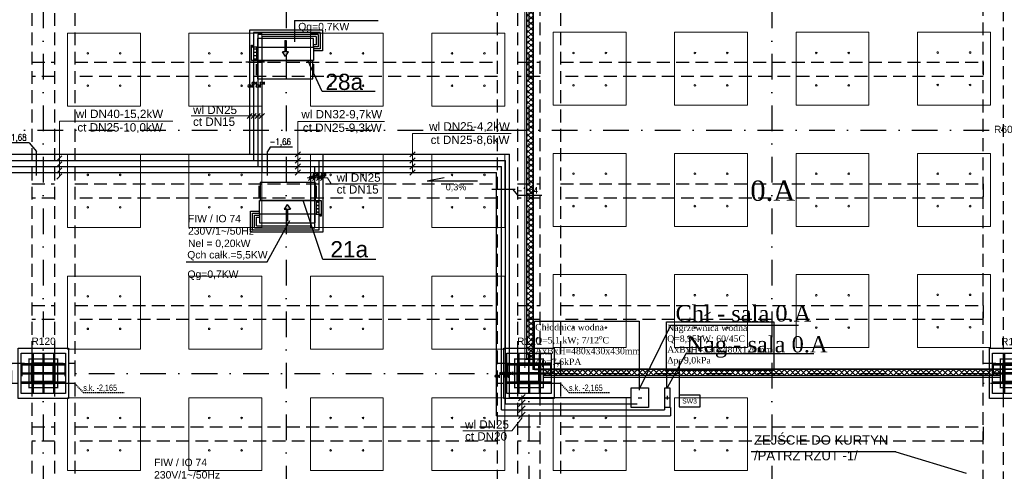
# Model space of a CAD drawing. Header units: centimetres. Extents: x -10729 to 23827, y -4437 to 19798.
# Tile 47 of 95: x 11002 to 13434, y 7158 to 8273. Entities that reach past the tile are written whole.
import ezdxf

# ---------------------------------------------------------------- set-up
doc = ezdxf.new("R2010")
doc.units = ezdxf.units.CM
for name, pattern in [('Kondygnacja  -0_5$0$HIDDEN', [9.525, 6.35, -3.175]), ('Kondygnacja  -0_5$0$HIDDEN2', [4.7625, 3.175, -1.5875]), ('Osie rzutów$0$DASHDOT2', [12.7, 6.35, -3.175, 0, -3.175])]:
    doc.linetypes.add(name, pattern=pattern)
for name, color, linetype in [('bgde_AJ_opis', 7, 'Continuous'), ('bgde_dodatki powykonawcze', 7, 'Continuous'), ('bgde_schem_opis', 2, 'Continuous'), ('bgde_w_opis', 2, 'Continuous'), ('KJP_KK_OPISY MOCY klimakonwektorów', 7, 'Continuous'), ('KJP_KURTYNY ZASILANIE', 250, '05_kurtyna_zas'), ('Kondygnacja  -0_5$0$ARCH_GK', 8, 'Continuous'), ('Kondygnacja  -0_5$0$ARCH_INFO_ODPORNOŚĆ OGNIOWA', 8, 'Continuous'), ('Kondygnacja  -0_5$0$ARCH_INFO_OPISY_PRZEGRODY', 8, 'Continuous'), ('Kondygnacja  -0_5$0$ARCH_KONSTR_POWYŻEJ RZUTU', 8, 'Kondygnacja  -0_5$0$HIDDEN'), ('Kondygnacja  -0_5$0$ARCH_KONSTR_POWYŻEJ RZUTU_IST', 8, 'Kondygnacja  -0_5$0$HIDDEN2'), ('Kondygnacja  -0_5$0$ARCH_KONSTRUKCJA_NIEWIDOCZNA', 8, 'Continuous'), ('Kondygnacja  -0_5$0$ARCH_OKŁADZINA', 8, 'Continuous'), ('Kondygnacja  -0_5$0$ARCH_SŁUPY', 8, 'Continuous'), ('Kondygnacja -1$0$ARCH_GK', 8, 'Continuous'), ('Kondygnacja -1$0$ARCH_MUROWANE', 8, 'Continuous'), ('Kondygnacja -1$0$ARCH_SZKŁO', 8, 'Continuous'), ('Osie rzutów$0$ARCH_INFO_OSIE_IST', 8, 'Osie rzutów$0$DASHDOT2'), ('Osie rzutów$0$ARCH_INFO_OSIE_OPISY_IST', 8, 'Continuous')]:
    doc.layers.add(name, color=color, linetype=linetype)
for name, color, linetype, lineweight in [('bgde_opis ct 1', 7, 'Continuous', 20), ('bgde_rzędne wl ct', 7, 'Continuous', 25), ('bgde_urządzenia', 250, 'Continuous', 30), ('KJP_CT_kk_powrót', 250, '04_CT_KOMF_POW', 25), ('KJP_CT_kk_zasil', 250, '04_CT_KOMF_ZAS', 25), ('KJP_WL_kk zasil', 250, '04_WL_KOMF_ZAS', 25), ('KJP_WL_kk_powr', 250, '04_WL_KOMF_POW', 25), ('Kondygnacja  -0_5$0$ARCH_WIDOK', 8, 'Continuous', 13), ('SU Lampy kwadratowe  -05$0$ARCH_SUFITY_PODWIESZANE', 8, 'Continuous', 9)]:
    doc.layers.add(name, color=color, linetype=linetype, lineweight=lineweight)
doc.styles.add('Arial', font='arial.ttf')
doc.styles.add('Kondygnacja  -0_5$0$Arial', font='arial.ttf')
doc.styles.add('Kondygnacja  -0_5$0$BIKTS', font='bikromsw.shx', dxfattribs={"width": 0.8})
doc.styles.add('st rom', font='Romans.shx', dxfattribs={"width": 0.8})
doc.linetypes.add('04_CT_KOMF_POW', pattern='A,100,-15,["CTKp",Standard,S=10,R=0,X=-10,Y=-5],-35', length=150)
doc.linetypes.add('04_CT_KOMF_ZAS', pattern='A,100,-15,["CTKz",Standard,S=10,R=0,X=-10,Y=-5],-35', length=150)
doc.linetypes.add('04_WL_KOMF_POW', pattern='A,100,-15,["WLKp",Standard,S=10,R=0,X=-10,Y=-5],-35', length=150)
doc.linetypes.add('04_WL_KOMF_ZAS', pattern='A,100,-15,["WLKz",Standard,S=10,R=0,X=-10,Y=-5],-35', length=150)
doc.linetypes.add('05_kurtyna_zas', pattern='A,50,-15,["KPz",Standard,S=10,R=0,X=-10,Y=-7.5],-35', length=100)
pattern_1 = [(45, (-1133.3117, -3177.9858), (-0.6735192, 0.6735192), [])]

# ---------------------------------------------------------------- blocks, each defined once
blk = doc.blocks.new('Osie rzutów')
at = {"layer": 'Osie rzutów$0$ARCH_INFO_OSIE_IST', "ltscale": 10}
for p, q in [((11060, 12510), (11060, 4623.26)), ((11660, 12510), (11660, 4623.26)), ((12260, 12510), (12260, 4623.26)), ((12860, 12510), (12860, 4623.26)), ((4436.24, 8000), (15156.54, 8000)), ((11060, 7370), (11060, 7430)), ((12260, 7370), (12260, 7430)), ((4436.04, 7400), (15156.54, 7400)), ((11090, 7400), (11030, 7400)), ((12290, 7400), (12230, 7400)), ((13490, 7400), (13430, 7400))]:
    blk.add_line(p, q, dxfattribs=at)
blk = doc.blocks.new('SU Lampy kwadratowe  -05$0$moduł sufitu')
at = {"layer": 'SU Lampy kwadratowe  -05$0$ARCH_SUFITY_PODWIESZANE'}
for points in [[(60, -60), (240, -60), (240, -240), (60, -240)], [(360, -60), (540, -60), (540, -240), (360, -240)], [(60, -360), (240, -360), (240, -540), (60, -540)], [(360, -360), (540, -360), (540, -540), (360, -540)]]:
    blk.add_lwpolyline(points, close=True, dxfattribs=at)
for centre in [(110, -110), (190, -110), (410, -110), (490, -110), (110, -190), (190, -190), (410, -190), (490, -190), (110, -410), (190, -410), (410, -410), (490, -410), (110, -490), (190, -490), (410, -490), (490, -490)]:
    blk.add_circle(centre, 2, dxfattribs=at)
blk = doc.blocks.new('SU Lampy kwadratowe  -05')
at = {"layer": 'SU Lampy kwadratowe  -05$0$ARCH_SUFITY_PODWIESZANE'}
for points in [[(12320, 8241.9), (12500, 8241.9), (12500, 8061.9), (12320, 8061.9)], [(12620, 8241.9), (12800, 8241.9), (12800, 8061.9), (12620, 8061.9)], [(12920, 8241.9), (13100, 8241.9), (13100, 8061.9), (12920, 8061.9)], [(13220, 8241.9), (13400, 8241.9), (13400, 8061.9), (13220, 8061.9)], [(12320, 7942.9), (12500, 7942.9), (12500, 7762.9), (12320, 7762.9)], [(12620, 7942.9), (12800, 7942.9), (12800, 7762.9), (12620, 7762.9)], [(12920, 7942.9), (13100, 7942.9), (13100, 7762.9), (12920, 7762.9)], [(13220, 7942.9), (13400, 7942.9), (13400, 7762.9), (13220, 7762.9)], [(12320, 7643.9), (12500, 7643.9), (12500, 7463.9), (12320, 7463.9)], [(12620, 7643.9), (12800, 7643.9), (12800, 7463.9), (12620, 7463.9)], [(12920, 7643.9), (13100, 7643.9), (13100, 7463.9), (12920, 7463.9)], [(13220, 7643.9), (13400, 7643.9), (13400, 7463.9), (13220, 7463.9)], [(11120, 7340), (11300, 7340), (11300, 7160), (11120, 7160)], [(11420, 7340), (11600, 7340), (11600, 7160), (11420, 7160)]]:
    blk.add_lwpolyline(points, close=True, dxfattribs=at)
for centre in [(12370, 8190.9), (12450, 8190.9), (12670, 8190.9), (12750, 8190.9), (12970, 8190.9), (13050, 8190.9), (13270, 8191.9), (13350, 8191.9), (12370, 8110.9), (12450, 8110.9), (12670, 8110.9), (12750, 8110.9), (12970, 8110.9), (13050, 8110.9), (13270, 8111.9), (13350, 8111.9), (12370, 7892.9), (12450, 7892.9), (12670, 7892.9), (12750, 7892.9), (12970, 7892.9), (13050, 7892.9), (13270, 7892.9), (13350, 7892.9), (12370, 7812.9), (12450, 7812.9), (12670, 7812.9), (12750, 7812.9), (12970, 7812.9), (13050, 7812.9), (13270, 7812.9), (13350, 7812.9), (12370, 7592.9), (12450, 7592.9), (12670, 7592.9), (12750, 7592.9), (12970, 7592.9), (13050, 7592.9), (13270, 7593.9), (13350, 7593.9), (12370, 7512.9), (12450, 7512.9), (12670, 7512.9), (12750, 7512.9), (12970, 7512.9), (13050, 7512.9), (13270, 7513.9), (13350, 7513.9), (11170, 7290), (11250, 7290), (11470, 7290), (11550, 7290), (11170, 7210), (11250, 7210), (11470, 7210), (11550, 7210)]:
    blk.add_circle(centre, 2, dxfattribs=at)
for p in [(11060, 8600), (11660, 8600), (11060, 8000), (11660, 8000), (11660, 7400), (12260, 7400)]:
    blk.add_blockref('SU Lampy kwadratowe  -05$0$moduł sufitu', p, dxfattribs=at)
blk = doc.blocks.new('Kondygnacja  -0_5$0$słup_kwadrat')
at = {"layer": 'Kondygnacja  -0_5$0$ARCH_SŁUPY', "lineweight": 40}
h = blk.add_hatch(dxfattribs=at)
h.set_pattern_fill('ANSI31', color=256, scale=0.3, style=0)
h.set_pattern_definition(pattern_1)
h.paths.add_polyline_path([(36, 34), (39, 34), (39, 84), (36, 84)])
h = blk.add_hatch(dxfattribs=at)
h.set_pattern_fill('ANSI31', color=256, scale=0.3, style=0)
h.set_pattern_definition(pattern_1)
h.paths.add_polyline_path([(89, 80), (89, 83), (39, 83), (39, 80)])
h = blk.add_hatch(dxfattribs=at)
h.set_pattern_fill('ANSI31', color=256, scale=0.3, style=0)
h.set_pattern_definition(pattern_1)
h.paths.add_polyline_path([(89, 34), (92, 34), (92, 84), (89, 84)])
h = blk.add_hatch(dxfattribs=at)
h.set_pattern_fill('ANSI31', color=256, scale=0.3, style=0)
h.set_pattern_definition(pattern_1)
h.paths.add_polyline_path([(89, 57.5), (89, 60.5), (39, 60.5), (39, 57.5)])
h = blk.add_hatch(dxfattribs=at)
h.set_pattern_fill('ANSI31', color=256, scale=0.3, style=0)
h.set_pattern_definition(pattern_1)
h.paths.add_polyline_path([(89, 35), (89, 38), (39, 38), (39, 35)])
at = {"layer": 'Kondygnacja  -0_5$0$ARCH_KONSTRUKCJA_NIEWIDOCZNA'}
blk.add_lwpolyline([(119, 109), (119, 9), (9, 9), (9, 109)], close=True, dxfattribs=at)
for points in [[(36, 109), (36, 84)], [(39, 109), (39, 84)], [(62.5, 109), (62.5, 83)], [(65.5, 109), (65.5, 83)], [(89, 109), (89, 84)], [(92, 109), (92, 84)], [(9, 83), (36, 83)], [(9, 80), (36, 80)], [(92, 83), (119, 83)], [(92, 80), (119, 80)], [(9, 60.5), (36, 60.5)], [(9, 57.5), (36, 57.5)], [(92, 60.5), (119, 60.5)], [(92, 57.5), (119, 57.5)], [(9, 38), (36, 38)], [(9, 35), (36, 35)], [(36, 34), (36, 9)], [(39, 34), (39, 9)], [(62.5, 35), (62.5, 9)], [(65.5, 35), (65.5, 9)], [(89, 34), (89, 9)], [(92, 38), (119, 38)], [(92, 35), (119, 35)], [(92, 34), (92, 9)]]:
    blk.add_lwpolyline(points, dxfattribs=at)
at = {"layer": 'Kondygnacja  -0_5$0$ARCH_OKŁADZINA'}
blk.add_lwpolyline([(2, 121), (126, 121), (126, -3), (2, -3)], close=True, dxfattribs=at)
at = {"layer": 'Kondygnacja  -0_5$0$ARCH_SŁUPY', "lineweight": 40}
for p, q in [((39, 60.5), (89, 60.5)), ((89, 57.5), (39, 57.5))]:
    blk.add_line(p, q, dxfattribs=at)
at = {"layer": 'Kondygnacja  -0_5$0$ARCH_SŁUPY', "lineweight": 50, "const_width": 3}
blk.add_lwpolyline([(28.5, 94.5), (99.5, 94.5), (99.5, 23.5), (28.5, 23.5)], close=True, dxfattribs=at)
at = {"layer": 'Kondygnacja  -0_5$0$ARCH_SŁUPY', "lineweight": 40}
for points in [[(36, 84), (39, 84), (39, 34), (36, 34)], [(89, 84), (92, 84), (92, 34), (89, 34)]]:
    blk.add_lwpolyline(points, close=True, dxfattribs=at)
for points in [[(89, 83), (39, 83)], [(39, 80), (89, 80)], [(89, 38), (39, 38)], [(39, 35), (89, 35)]]:
    blk.add_lwpolyline(points, dxfattribs=at)
blk = doc.blocks.new('Kondygnacja  -0_5$0$konstrukcja istniejąca -0.5')
at = {"layer": 'Kondygnacja  -0_5$0$ARCH_KONSTR_POWYŻEJ RZUTU_IST', "ltscale": 10}
for p, q in [((13382, 7425), (13432, 7425)), ((13382, 7375), (13382, 7425)), ((13432, 7375), (13382, 7375))]:
    blk.add_line(p, q, dxfattribs=at)
for points in [[(13432, 9825), (13432, 4975), (13382, 4975)], [(11032, 8575), (11032, 7425)], [(11088, 8575), (11088, 7425)], [(11138, 8575), (11138, 7425)], [(12182, 7425), (12182, 8575)], [(12232, 8575), (12232, 7425)], [(12288, 7425), (12288, 8575)], [(12338, 8575), (12338, 7425)], [(13382, 7425), (13382, 8575)], [(11032, 8167.9), (11088, 8167.9)], [(11138, 8167.9), (12182, 8167.9)], [(12232, 8167.9), (12288, 8167.9)], [(12338, 8167.9), (13382, 8167.9), (13382, 8132.9), (12338, 8132.9)], [(11088, 8132.9), (11032, 8132.9)], [(12182, 8132.9), (11138, 8132.9)], [(12288, 8132.9), (12232, 8132.9)], [(11138, 7375), (10982, 7375), (10982, 7425), (11138, 7425), (11138, 7375)], [(12338, 7375), (12182, 7375), (12182, 7425), (12338, 7425), (12338, 7375)], [(13407, 7425), (13407, 7375)], [(11032, 7375), (11032, 6225)], [(11088, 7375), (11088, 6225)], [(11138, 7375), (11138, 6225)], [(12182, 6225), (12182, 7375)], [(12232, 7375), (12232, 6225)], [(12288, 6225), (12288, 7375)], [(12338, 7375), (12338, 6225)], [(13382, 6225), (13382, 7375)], [(11032, 7267.9), (11088, 7267.9)], [(11138, 7267.9), (12182, 7267.9)], [(12232, 7267.9), (12288, 7267.9)], [(12338, 7267.9), (13382, 7267.9), (13382, 7232.9), (12338, 7232.9)], [(11088, 7232.9), (11032, 7232.9)], [(12182, 7232.9), (11138, 7232.9)], [(12288, 7232.9), (12232, 7232.9)]]:
    blk.add_lwpolyline(points, dxfattribs=at)
at = {"layer": 'Kondygnacja  -0_5$0$ARCH_KONSTR_POWYŻEJ RZUTU_IST', "ltscale": 10, "elevation": 0}
for points in [[(11032, 7867.9), (11088, 7867.9)], [(11138, 7867.9), (12182, 7867.9)], [(12232, 7867.9), (12288, 7867.9)], [(12338, 7867.9), (13382, 7867.9), (13382, 7832.9), (12338, 7832.9)], [(11088, 7832.9), (11032, 7832.9)], [(12182, 7832.9), (11138, 7832.9)], [(12288, 7832.9), (12232, 7832.9)], [(11032, 7567.9), (11088, 7567.9)], [(11138, 7567.9), (12182, 7567.9)], [(12232, 7567.9), (12288, 7567.9)], [(12338, 7567.9), (13382, 7567.9), (13382, 7532.9), (12338, 7532.9)], [(11088, 7532.9), (11032, 7532.9)], [(12182, 7532.9), (11138, 7532.9)], [(12288, 7532.9), (12232, 7532.9)], [(11007, 7425), (11007, 7375)], [(11113, 7425), (11113, 7375)], [(12207, 7425), (12207, 7375)], [(12313, 7425), (12313, 7375)]]:
    blk.add_lwpolyline(points, dxfattribs=at)
at = {"layer": 'Kondygnacja  -0_5$0$ARCH_KONSTR_POWYŻEJ RZUTU_IST'}
for points in [[(11138, 7375), (11158.7, 7352.5), (11259.8, 7352.5)], [(12338, 7375), (12358.7, 7352.5), (12459.8, 7352.5)]]:
    blk.add_lwpolyline(points, dxfattribs=at)
at = {"layer": 'Kondygnacja  -0_5$0$ARCH_KONSTR_POWYŻEJ RZUTU_IST', "style": 'Kondygnacja  -0_5$0$BIKTS', "width": 0.7}
for p in [(11158.7, 7356.5), (12358.7, 7356.5)]:
    blk.add_text('s.k. -2,165', height=16, dxfattribs=at).set_placement(p)

msp = doc.modelspace()

# ---------------------------------------------------------------- hatches: boundary and pattern name
at = {"layer": 'bgde_urządzenia'}
h = msp.add_hatch(color=256, dxfattribs=at)
h.paths.add_polyline_path([(11656.893, 8205.067), (11659.893, 8205.067), (11659.893, 8193.401), (11666.083, 8193.401), (11658.393, 8181.974), (11650.703, 8193.401), (11656.893, 8193.401)])
h.paths.add_polyline_path([(11656.893, 8221.735), (11659.893, 8221.735), (11659.893, 8205.067), (11656.893, 8205.067)])
h = msp.add_hatch(color=256, dxfattribs=at)
h.paths.add_polyline_path([(11664.358, 7793.417), (11661.358, 7793.417), (11661.358, 7805.083), (11655.168, 7805.083), (11662.858, 7816.511), (11670.548, 7805.083), (11664.358, 7805.083)])
h.paths.add_polyline_path([(11664.358, 7776.75), (11661.358, 7776.75), (11661.358, 7793.417), (11664.358, 7793.417)])
at = {"layer": 'Kondygnacja  -0_5$0$ARCH_GK', "linetype": 'Continuous', "lineweight": -3}
h = msp.add_hatch(dxfattribs=at)
h.set_pattern_fill('ANSI37', color=256, scale=3, angle=-360, style=0)
h.paths.add_polyline_path([(13424.5, 7395), (13424.5, 7410), (12508.5, 7410), (12501, 7406.25), (12501, 7395)], flags=0)
h.paths.add_polyline_path([(12501, 7395), (12501, 7406.25), (12493.5, 7410), (12295.5, 7410), (12295.5, 7395)], flags=0)
at = {"layer": 'Kondygnacja -1$0$ARCH_MUROWANE', "linetype": 'Continuous', "lineweight": -3}
h = msp.add_hatch(dxfattribs=at)
h.set_pattern_fill('ANSI37', color=256, scale=3, style=0)
h.paths.add_polyline_path([(12270, 7435.5), (12255, 7435.5), (12255, 8564.5), (12270, 8564.5)])
h = msp.add_hatch(dxfattribs=at)
h.set_pattern_fill('ANSI37', color=256, scale=3, style=0)
h.paths.add_polyline_path([(12255, 7690), (12255, 7435.5), (12270, 7435.5), (12270, 7690)])

# ---------------------------------------------------------------- linework, layer by layer
at = {"layer": 'bgde_AJ_opis'}
for p, q in [((12532.45, 7408.356), (12532.45, 7358.863)), ((12599.738, 7406.735), (12599.738, 7364))]:
    msp.add_line(p, q, dxfattribs=at)
for points in [[(12273.381, 7529.003), (12532.45, 7529.003), (12532.45, 7408.356), (12273.381, 7408.356)], [(12599.738, 7527.382), (12864.829, 7527.382), (12864.829, 7406.735), (12599.738, 7406.735)]]:
    msp.add_lwpolyline(points, close=True, dxfattribs=at)
at = {"layer": 'bgde_dodatki powykonawcze'}
for p, q in [((11573.383, 8109.319), (11576.815, 8109.319)), ((11576.815, 8105.66), (11576.815, 8112.978)), ((11583.375, 8116.309), (11586.807, 8116.309)), ((11586.807, 8112.65), (11586.807, 8119.968)), ((11593.383, 8109.342), (11596.815, 8109.342)), ((11596.815, 8105.683), (11596.815, 8113.001)), ((11603.375, 8116.332), (11606.807, 8116.332)), ((11606.807, 8112.673), (11606.807, 8119.991)), ((11724.943, 7883.849), (11728.375, 7883.849)), ((11728.375, 7880.19), (11728.375, 7887.508)), ((11734.936, 7890.84), (11738.367, 7890.84)), ((11738.367, 7887.181), (11738.367, 7894.499)), ((11744.943, 7883.872), (11748.375, 7883.872)), ((11748.375, 7880.213), (11748.375, 7887.531)), ((11754.935, 7890.862), (11758.367, 7890.862)), ((11758.367, 7887.203), (11758.367, 7894.521)), ((12186.933, 7389.328), (12186.933, 7396.646)), ((12195.601, 7399.977), (12199.033, 7399.977)), ((12199.033, 7396.318), (12199.033, 7403.636)), ((12209.041, 7389.351), (12209.041, 7396.669)), ((12215.601, 7400), (12219.033, 7400)), ((12219.033, 7396.341), (12219.033, 7403.659)), ((12183.501, 7392.987), (12186.933, 7392.987)), ((12205.609, 7393.01), (12209.041, 7393.01))]:
    msp.add_line(p, q, dxfattribs=at)
for centre in [(11569.783, 8109.319), (11579.775, 8116.309), (11589.783, 8109.342), (11599.775, 8116.332), (11721.343, 7883.849), (11731.336, 7890.84), (11741.343, 7883.872), (11751.335, 7890.862), (12179.901, 7392.987), (12192.001, 7399.977), (12202.009, 7393.01), (12212.001, 7400)]:
    msp.add_circle(centre, 3.6, dxfattribs=at)
at = {"layer": 'bgde_opis ct 1'}
for p, q in [((11425.382, 8035.335), (11599.775, 8035.335)), ((11576.219, 8041.779), (11563.331, 8028.891)), ((11586.219, 8041.779), (11573.331, 8028.891)), ((11596.219, 8041.779), (11583.331, 8028.891)), ((11606.219, 8041.779), (11593.331, 8028.891)), ((11380.061, 8022.776), (11099.676, 8022.775)), ((11099.676, 7885.087), (11099.676, 8022.775)), ((11902.942, 8021.924), (11688.716, 8021.923)), ((11688.716, 8021.923), (11688.716, 7895.703)), ((12215.872, 7991.975), (11972.445, 7991.975)), ((11972.445, 7895.703), (11972.445, 7991.975)), ((11106.12, 7937.331), (11093.232, 7924.443)), ((11695.159, 7947.147), (11682.272, 7934.259)), ((11695.159, 7932.147), (11682.272, 7919.259)), ((11978.889, 7947.147), (11966.001, 7934.259)), ((11978.889, 7932.147), (11966.001, 7919.259)), ((11106.12, 7922.331), (11093.232, 7909.443)), ((11106.12, 7907.331), (11093.232, 7894.443)), ((11695.159, 7917.147), (11682.272, 7904.259)), ((11978.889, 7917.147), (11966.001, 7904.259)), ((11106.12, 7892.331), (11093.232, 7879.443)), ((11695.159, 7902.147), (11682.272, 7889.259)), ((11762.147, 7882.836), (11711.816, 7882.836)), ((11727.779, 7889.364), (11714.892, 7876.477)), ((11737.779, 7889.364), (11724.892, 7876.477)), ((11747.779, 7889.364), (11734.892, 7876.477)), ((11757.779, 7889.364), (11744.892, 7876.477)), ((11771.654, 7868.099), (11762.147, 7882.836)), ((11978.889, 7902.147), (11966.001, 7889.259)), ((11771.654, 7868.099), (11897.479, 7868.099)), ((12234.067, 7331.864), (12250.338, 7348.136)), ((12234.067, 7318.377), (12250.338, 7334.648)), ((12242.202, 7345.337), (12242.202, 7289.264)), ((12234.067, 7303.377), (12250.338, 7319.648)), ((12234.067, 7288.377), (12250.338, 7304.648)), ((12242.202, 7289.264), (12217.895, 7258.502)), ((12096.938, 7258.502), (12217.895, 7258.502))]:
    msp.add_line(p, q, dxfattribs=at)
at = {"layer": 'bgde_rzędne wl ct'}
for p, q in [((11606.777, 8167.97), (11560.238, 8167.97)), ((11025.231, 7969.208), (10967.362, 7969.208)), ((11025.231, 7969.208), (11043.022, 7947.909)), ((11620.602, 7958.558), (11614.093, 7947.909)), ((11675.395, 7958.558), (11620.602, 7958.558)), ((11043.022, 7888.424), (11043.022, 7947.909)), ((11614.093, 7888.424), (11614.093, 7947.909)), ((12008.874, 7875.369), (12050.861, 7883.273)), ((12008.874, 7875.369), (12132.864, 7875.369)), ((12168.555, 7854.883), (12225.757, 7854.883)), ((12219.162, 7854.883), (12232.88, 7839.33)), ((12291.741, 7839.33), (12232.88, 7839.33))]:
    msp.add_line(p, q, dxfattribs=at)
at = {"layer": 'bgde_schem_opis'}
for p, q in [((11749.091, 8095.547, 66.718), (11713.346, 8172.067, 129.718)), ((11880.026, 8095.547, 66.718), (11749.091, 8095.547, 66.718)), ((11750.377, 7680.761, -234.714), (11701.731, 7826.417, 87.768)), ((11881.311, 7680.761, -234.714), (11750.377, 7680.761, -234.714)), ((12609.295, 7518.242), (12534.209, 7364)), ((12925.643, 7518.242), (12609.295, 7518.242)), ((12647.261, 7448.14, -782.55), (12601.709, 7364)), ((12963.608, 7448.14, -782.55), (12647.261, 7448.14, -782.55))]:
    msp.add_line(p, q, dxfattribs=at)
at = {"layer": 'bgde_schem_opis', "color": 251, "lineweight": 35}
msp.add_lwpolyline([(12270, 8295), (13475, 8295), (13475, 7410), (12270, 7410)], close=True, dxfattribs=at)
at = {"layer": 'bgde_urządzenia'}
for p, q in [((11589.493, 8226.567), (11589.493, 8205.067)), ((11727.293, 8226.567), (11589.493, 8226.567)), ((11727.293, 8205.067), (11727.293, 8226.567)), ((11587.293, 8205.067), (11574.293, 8205.067)), ((11574.293, 8172.067), (11574.293, 8205.067)), ((11574.293, 8205.067), (11575.793, 8205.067)), ((11574.793, 8205.067), (11574.793, 8210.067)), ((11574.793, 8210.067), (11576.793, 8210.067)), ((11576.793, 8210.067), (11576.793, 8205.067)), ((11582.093, 8202.192), (11582.093, 8199.692)), ((11582.093, 8200.942), (11587.293, 8200.942)), ((11587.293, 8172.067), (11587.293, 8205.067)), ((11587.293, 8205.067), (11589.493, 8205.067)), ((11589.493, 8205.067), (11727.293, 8205.067)), ((11656.893, 8221.735), (11656.893, 8193.401)), ((11656.893, 8221.735), (11659.893, 8221.735)), ((11659.893, 8221.735), (11659.893, 8193.401)), ((11727.293, 8205.067), (11727.293, 8172.067)), ((11582.093, 8193.942), (11582.093, 8191.442)), ((11582.093, 8192.692), (11587.293, 8192.692)), ((11582.093, 8185.692), (11582.093, 8183.192)), ((11582.093, 8184.442), (11587.293, 8184.442)), ((11582.093, 8177.442), (11582.093, 8174.942)), ((11582.093, 8176.192), (11587.293, 8176.192)), ((11658.393, 8181.974), (11650.703, 8193.401)), ((11656.893, 8193.401), (11650.703, 8193.401)), ((11658.393, 8181.974), (11666.083, 8193.401)), ((11666.083, 8193.401), (11659.893, 8193.401)), ((11587.293, 8172.067), (11574.293, 8172.067)), ((11586.793, 8135.817), (11586.793, 8163.317)), ((11589.793, 8160.817), (11586.793, 8160.817)), ((11727.293, 8172.067), (11587.293, 8172.067)), ((11589.793, 8127.067), (11589.793, 8172.067)), ((11589.793, 8172.067), (11725.793, 8172.067)), ((11725.793, 8127.067), (11725.793, 8172.067)), ((11725.793, 8160.817), (11728.793, 8160.817)), ((11728.793, 8135.817), (11728.793, 8163.317)), ((11589.793, 8138.317), (11586.793, 8138.317)), ((11589.793, 8127.067), (11725.793, 8127.067)), ((11725.793, 8138.317), (11728.793, 8138.317)), ((11592.458, 7862.667), (11592.458, 7835.167)), ((11595.458, 7860.167), (11592.458, 7860.167)), ((11595.458, 7871.417), (11595.458, 7826.417)), ((11731.458, 7871.417), (11595.458, 7871.417)), ((11731.458, 7871.417), (11731.458, 7826.417)), ((11731.458, 7869.683), (11734.458, 7869.683)), ((11734.458, 7862.667), (11734.458, 7835.167)), ((11595.458, 7837.667), (11592.458, 7837.667)), ((11731.458, 7837.667), (11734.458, 7837.667)), ((11593.958, 7793.417), (11593.958, 7826.417)), ((11593.958, 7826.417), (11733.958, 7826.417)), ((11731.458, 7826.417), (11595.458, 7826.417)), ((11662.858, 7816.511), (11655.168, 7805.083)), ((11662.858, 7816.511), (11670.548, 7805.083)), ((11733.958, 7826.417), (11733.958, 7793.417)), ((11733.958, 7826.417), (11746.958, 7826.417)), ((11739.158, 7822.292), (11733.958, 7822.292)), ((11739.158, 7814.042), (11733.958, 7814.042)), ((11739.158, 7821.042), (11739.158, 7823.542)), ((11739.158, 7812.792), (11739.158, 7815.292)), ((11746.958, 7826.417), (11746.958, 7793.417)), ((11731.758, 7793.417), (11593.958, 7793.417)), ((11593.958, 7793.417), (11593.958, 7771.917)), ((11655.168, 7805.083), (11661.358, 7805.083)), ((11661.358, 7776.75), (11661.358, 7805.083)), ((11664.358, 7776.75), (11664.358, 7805.083)), ((11664.358, 7805.083), (11670.548, 7805.083)), ((11731.758, 7771.917), (11731.758, 7793.417)), ((11733.958, 7793.417), (11731.758, 7793.417)), ((11739.158, 7805.792), (11733.958, 7805.792)), ((11739.158, 7797.542), (11733.958, 7797.542)), ((11733.958, 7793.417), (11746.958, 7793.417)), ((11739.158, 7804.542), (11739.158, 7807.042)), ((11739.158, 7796.292), (11739.158, 7798.792)), ((11744.458, 7788.417), (11744.458, 7793.417)), ((11746.458, 7788.417), (11744.458, 7788.417)), ((11746.958, 7793.417), (11745.458, 7793.417)), ((11746.458, 7793.417), (11746.458, 7788.417)), ((11593.958, 7771.917), (11731.758, 7771.917)), ((11664.358, 7776.75), (11661.358, 7776.75)), ((12529.577, 7340), (12538.842, 7340)), ((12597.077, 7340), (12606.342, 7340)), ((12601.709, 7344.632), (12601.709, 7335.368))]:
    msp.add_line(p, q, dxfattribs=at)
for points in [[(12512.709, 7364), (12555.709, 7364), (12555.709, 7316), (12512.709, 7316)], [(12595.709, 7364), (12607.709, 7364), (12607.709, 7316), (12595.709, 7316)]]:
    msp.add_lwpolyline(points, close=True, dxfattribs=at)
at = {"layer": 'bgde_w_opis'}
msp.add_line((13166.799, 7206.451, -4.05), (13340.159, 7153.668, 4.05), dxfattribs=at)
at = {"layer": 'KJP_CT_kk_powrót'}
for p, q in [((11589.775, 8236.786), (11589.775, 7910.969)), ((11739.473, 8236.786), (11589.775, 8236.786)), ((11739.473, 8236.786), (11739.473, 8205.817)), ((11739.473, 8205.817), (11727.293, 8205.817)), ((10713.952, 7910.703), (12182.002, 7910.703)), ((11731.335, 7759.225), (11731.335, 7910.703)), ((12176.038, 7910.703), (12192.002, 7910.703)), ((12192.001, 7310), (12192.002, 7910.703)), ((11581.778, 7790.194), (11593.958, 7790.194)), ((11581.778, 7759.225), (11581.778, 7790.194)), ((11581.778, 7759.225), (11731.335, 7759.225)), ((12192.001, 7310), (12594.67, 7310)), ((12594.67, 7316), (12594.67, 7310))]:
    msp.add_line(p, q, dxfattribs=at)
at = {"layer": 'KJP_CT_kk_zasil'}
for p, q in [((11599.775, 8231.786), (11599.775, 7895.703)), ((11734.473, 8231.786), (11599.775, 8231.786)), ((11734.473, 8231.786), (11734.473, 8210.817)), ((11734.473, 8210.817), (11727.293, 8210.817)), ((10713.952, 7895.703), (12179.901, 7895.703)), ((11721.335, 7764.225), (11721.335, 7895.703)), ((12179.901, 7295), (12179.901, 7895.703)), ((11586.778, 7785.194), (11593.958, 7785.194)), ((11586.778, 7764.225), (11586.778, 7785.194)), ((11586.778, 7764.225), (11721.335, 7764.225)), ((12609.67, 7316), (12609.67, 7295)), ((12179.901, 7295), (12609.67, 7295))]:
    msp.add_line(p, q, dxfattribs=at)
at = {"layer": 'KJP_KK_OPISY MOCY klimakonwektorów'}
for p, q in [((11680.349, 8271.398), (11887.512, 8271.398)), ((11680.349, 8271.398), (11680.349, 8218.219)), ((11613.273, 7675.678), (11668.946, 7777.221)), ((11413.386, 7675.678), (11613.273, 7675.678))]:
    msp.add_line(p, q, dxfattribs=at)
at = {"layer": 'KJP_KURTYNY ZASILANIE', "color": 2, "linetype": 'Continuous'}
msp.add_line((13166.799, 7206.451, -4.05), (12808.975, 7206.451, -4.05), dxfattribs=at)
at = {"layer": 'KJP_WL_kk zasil'}
for p, q in [((11579.775, 8241.786), (11579.775, 7925.816)), ((11744.473, 8241.786), (11579.775, 8241.786)), ((11744.473, 8241.786), (11744.473, 8200.817)), ((11744.473, 8200.817), (11727.293, 8200.817)), ((10713.952, 7925.703), (12182.002, 7925.703)), ((11741.335, 7754.225), (11741.335, 7925.703)), ((12176.038, 7925.703), (12202.002, 7925.703)), ((12202.001, 7325), (12202.002, 7925.703)), ((11576.778, 7795.194), (11593.958, 7795.194)), ((11576.778, 7754.225), (11576.778, 7795.194)), ((11576.778, 7754.225), (11741.335, 7754.225)), ((12202.001, 7325), (12527.709, 7325))]:
    msp.add_line(p, q, dxfattribs=at)
at = {"layer": 'KJP_WL_kk_powr'}
for p, q in [((11569.775, 8246.786), (11569.775, 7940)), ((11749.473, 8246.786), (11569.775, 8246.786)), ((11749.473, 8246.786), (11749.473, 8195.817)), ((11749.473, 8195.817), (11727.293, 8195.817)), ((10713.952, 7940.703), (12182.002, 7940.703)), ((11751.335, 7749.225), (11751.335, 7940.703)), ((12176.038, 7940.703), (12212.002, 7940.703)), ((12212.001, 7340.297), (12212.002, 7940.703)), ((11571.778, 7800.194), (11593.958, 7800.194)), ((11571.778, 7749.225), (11571.778, 7800.194)), ((11571.778, 7749.225), (11751.335, 7749.225)), ((12212.001, 7340.297), (12512.709, 7340.297))]:
    msp.add_line(p, q, dxfattribs=at)
at = {"layer": 'Kondygnacja  -0_5$0$ARCH_GK', "linetype": 'Continuous', "lineweight": -3}
for p, q in [((11095.5, 7405), (11095.5, 7395)), ((12224.5, 7395), (12224.5, 7405)), ((12493.5, 7410), (12295.5, 7410)), ((12295.5, 7410), (12295.5, 7395)), ((13424.5, 7410), (12493.5, 7410)), ((13424.5, 7395), (13424.5, 7410)), ((12295.5, 7395), (13424.5, 7395))]:
    msp.add_line(p, q, dxfattribs=at)
at = {"layer": 'Kondygnacja  -0_5$0$ARCH_INFO_OPISY_PRZEGRODY'}
msp.add_lwpolyline([(12630.733, 7431.393), (12630.733, 7346.011)], dxfattribs=at)
msp.add_lwpolyline([(12630.733, 7317.211), (12682.733, 7317.211), (12682.733, 7346.011), (12630.733, 7346.011), (12630.733, 7317.211)], close=True, dxfattribs=at)
at = {"layer": 'Kondygnacja  -0_5$0$ARCH_WIDOK'}
msp.add_line((12250, 8564.5), (12250, 7890), dxfattribs=at)
for points in [[(12250, 9514.017), (12250, 7435.5)], [(12250, 7674.017), (12250, 7414.017)], [(12295.5, 7390), (13424.5, 7390)]]:
    msp.add_lwpolyline(points, dxfattribs=at)
at = {"layer": 'Kondygnacja -1$0$ARCH_GK', "linetype": 'Continuous', "lineweight": -3}
for p, q in [((12270, 7890), (12270, 8564.5)), ((12270, 7435.5), (12270, 7690)), ((12250, 7435.5), (12270, 7435.5)), ((12295.5, 7410), (12295.5, 7390))]:
    msp.add_line(p, q, dxfattribs=at)
msp.add_lwpolyline([(12270, 7435.5), (12255, 7435.5), (12255, 8564.5), (12270, 8564.5), (12270, 7435.5)], dxfattribs=at)
at = {"layer": 'Kondygnacja -1$0$ARCH_SZKŁO', "linetype": 'Continuous', "lineweight": -3, "ltscale": 0.1}
for p, q in [((12224.5, 7402.5), (12224.5, 7405)), ((12224.5, 7395), (12224.5, 7397.5))]:
    msp.add_line(p, q, dxfattribs=at)
at = {"layer": 'Kondygnacja -1$0$ARCH_SZKŁO', "linetype": 'Continuous', "lineweight": -3}
msp.add_line((12224.5, 7397.5), (12224.5, 7402.5), dxfattribs=at)

# ---------------------------------------------------------------- block references
at = {"layer": 'Kondygnacja  -0_5$0$ARCH_KONSTR_POWYŻEJ RZUTU'}
msp.add_blockref('Kondygnacja  -0_5$0$konstrukcja istniejąca -0.5', (0, 0), dxfattribs=at)
at = {"layer": 'Kondygnacja  -0_5$0$ARCH_SŁUPY'}
for p in [(10996, 7341), (12196, 7341), (13396, 7341)]:
    msp.add_blockref('Kondygnacja  -0_5$0$słup_kwadrat', p, dxfattribs=at)
at = {"layer": 'Osie rzutów$0$ARCH_INFO_OSIE_OPISY_IST'}
msp.add_blockref('Osie rzutów', (0, 0), dxfattribs=at)
at = {"layer": 'SU Lampy kwadratowe  -05$0$ARCH_SUFITY_PODWIESZANE'}
msp.add_blockref('SU Lampy kwadratowe  -05', (0, 0), dxfattribs=at)

# ---------------------------------------------------------------- texts
at = {"layer": 'bgde_AJ_opis', "char_height": 16, "width": 273.14661, "attachment_point": 1}
for s, insert in [('\\A1;{\\fTimes New Roman|b0|i0|c238|p18;Chłodnica wodna \\PQ=5,1 kW; 7/12\\H0.7x;\\So^ ;\\H1.4286x;C\\PAxBxH=480x430x430mm\\P\\fTimes New Roman|b0|i0|c0|p18;Δ\\fTimes New Roman|b0|i0|c238|p18;p=7,6kPA}', (12275.247, 7522.088)), ('\\A1;{\\fTimes New Roman|b0|i0|c238|p18;Nagrzewnica wodna \\PQ=8,95kW; 60/45C\\PAxBxH=530x480x120mm\\P\\fTimes New Roman|b0|i0|c0|p18;Δ\\fTimes New Roman|b0|i0|c238|p18;p=9,0kPa}', (12601.605, 7520.467))]:
    msp.add_mtext(s, dxfattribs=dict(at, insert=insert))
at = {"layer": 'bgde_opis ct 1', "color": 2, "style": 'Arial'}
for s, p in [('wl DN40-15,2kW', (11140.548, 8030.296, -23509.109)), ('wl DN32-9,7kW', (11697.675, 8029.445, -23509.109)), ('ct DN25-10,0kW', (11144.266, 7997.053, -23509.109)), ('ct DN25-9,3kW', (11701.393, 7996.201, -23509.109)), ('wl DN25-4,2kW', (12013.317, 7999.496, -23509.109)), ('ct DN25-8,6kW', (12017.035, 7966.252, -23509.109))]:
    msp.add_text(s, height=20.58297, dxfattribs=at).set_placement(p)
for s, p in [('wl DN25', (11430.041, 8040.155, 1634.188)), ('ct DN15', (11430.041, 8011.044, 1634.188)), ('wl DN25', (11784.781, 7872.92, 1334.188)), ('ct DN15', (11784.781, 7843.808, 1334.188)), ('wl DN25', (12101.947, 7263.672, 1484.161)), ('ct DN20', (12101.947, 7234.211, 1484.161))]:
    msp.add_text(s, height=20.583, rotation=360, dxfattribs=at).set_placement(p)
at = {"layer": 'bgde_rzędne wl ct', "char_height": 16, "attachment_point": 1}
for s, insert, width, style in [('-1,68', (10966.095, 7990.461, 364.378), 70.70316, 'st rom'), ('-1,66', (11619.335, 7979.812, 332.189), 70.70316, 'st rom'), ('0,3%', (12054.386, 7867.895), 531.5734, 'Arial'), ('-1,64', (12229.451, 7859.615), 55.86916, 'st rom')]:
    msp.add_mtext(s, dxfattribs=dict(at, insert=insert, width=width, style=style))
at = {"layer": 'bgde_schem_opis', "char_height": 40, "attachment_point": 1, "style": 'Arial'}
for s, insert, width in [('28a', (11757.043, 8139.596, 66.718), 72.77772), ('21a', (11769.387, 7726.408, 14.394), 72.77772), ('\\A1;{\\fTimes New Roman|b0|i0|c238|p18;Chł - sala 0.A}', (12622.108, 7567.895, 782.55), 385.46111), ('\\A1;{\\fTimes New Roman|b0|i0|c238|p18;Nag - sala 0.A}', (12648.924, 7491.767), 401.73982)]:
    msp.add_mtext(s, dxfattribs=dict(at, insert=insert, width=width))
at = {"layer": 'bgde_schem_opis', "insert": (12806.992, 7875.987, 782.55), "char_height": 50, "width": 385.46111, "attachment_point": 1}
msp.add_mtext('\\A1;{\\fTimes New Roman|b0|i0|c238|p18;\\C251;0.A}', dxfattribs=at)
at = {"layer": 'KJP_KK_OPISY MOCY klimakonwektorów', "char_height": 18.326, "width": 421.7149, "attachment_point": 1, "style": 'Arial'}
for s, insert in [('Qg=0,7KW', (11690.012, 8265.201, 1120.623)), ('FIW / IO 74\\P230V/1~/50Hz\\PNel = 0,20kW', (11417.517, 7791.267, 2286.22)), ('Qch całk.=5,5KW', (11415.774, 7701.96, 1098.11)), ('Qg=0,7KW', (11416.246, 7654.08, 1120.623)), ('FIW / IO 74\\P230V/1~/50Hz\\PNel = 0,20kW', (11333.726, 7189.315, 2308.732))]:
    msp.add_mtext(s, dxfattribs=dict(at, insert=insert))
at = {"layer": 'KJP_KURTYNY ZASILANIE', "color": 2, "linetype": 'Continuous', "insert": (12816.033, 7247.199, 778.5), "char_height": 23.1, "width": 371.72237, "attachment_point": 1, "style": 'Arial'}
msp.add_mtext('ZEJŚCIE DO KURTYN /PATRZ RZUT -1/', dxfattribs=at)
at = {"layer": 'Kondygnacja  -0_5$0$ARCH_INFO_ODPORNOŚĆ OGNIOWA', "char_height": 18, "width": 53.33252, "attachment_point": 5, "style": 'Kondygnacja  -0_5$0$Arial'}
for s, insert in [('\\PR60', (13432.183, 8017.15)), ('\\PR120', (11060.71, 7494.184)), ('\\PR120', (12260.71, 7494.184)), ('\\PR120', (13456.481, 7493.478))]:
    msp.add_mtext(s, dxfattribs=dict(at, insert=insert))
at = {"layer": 'Kondygnacja  -0_5$0$ARCH_INFO_OPISY_PRZEGRODY', "insert": (12656.733, 7331.611), "char_height": 12, "width": 52, "attachment_point": 5, "style": 'Kondygnacja  -0_5$0$Arial'}
msp.add_mtext('SW3', dxfattribs=at)

doc.saveas('drawing.dxf')
